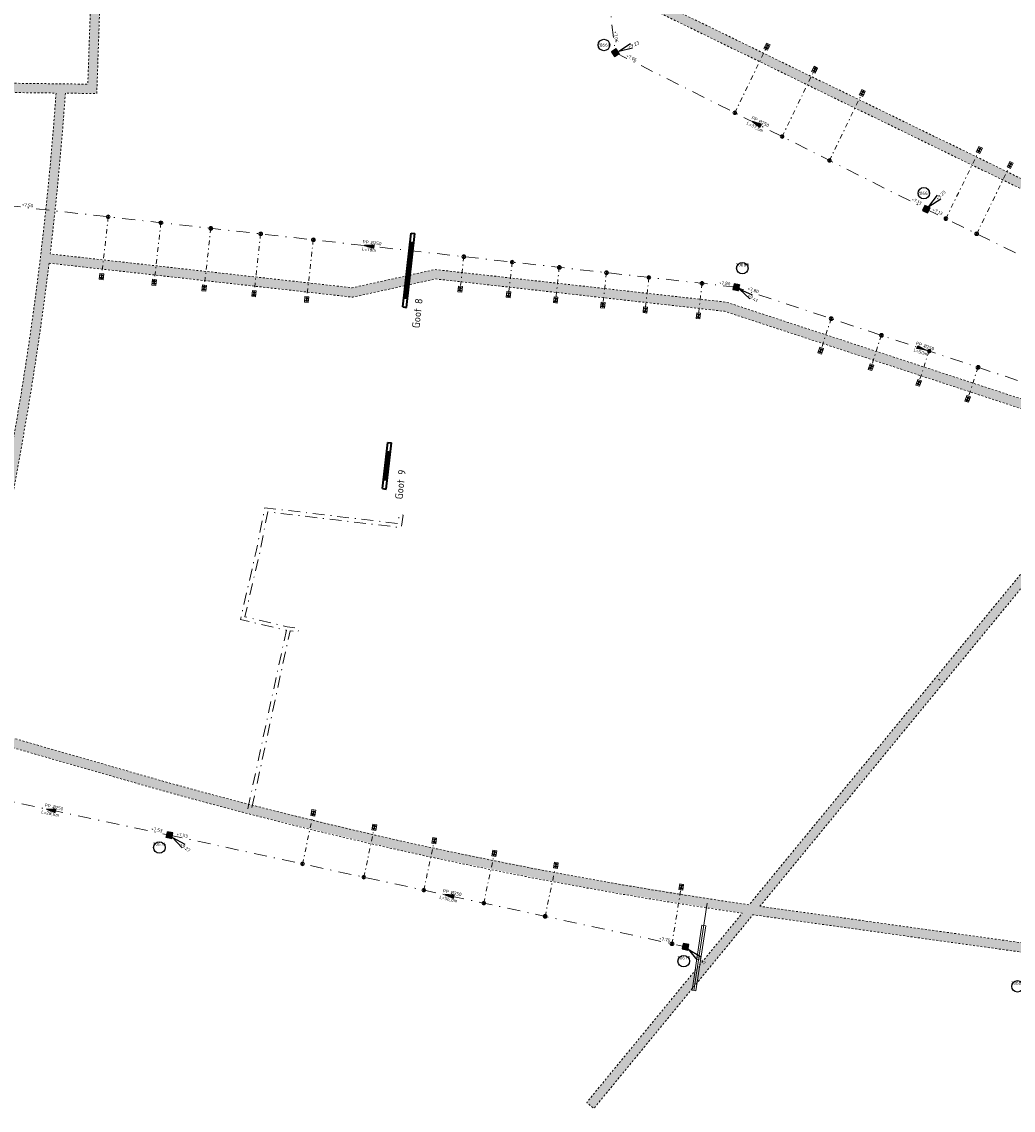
# Model space of a CAD drawing. Header units: metres. Extents: x 166295 to 169354, y 462100 to 463391.
# Tile 5 of 27: x 167524 to 167630, y 462533 to 462650. Entities that reach past the tile are written whole.
import ezdxf
from ezdxf.enums import TextEntityAlignment as Align

# ---------------------------------------------------------------- set-up
doc = ezdxf.new("R2010")
doc.units = ezdxf.units.M
doc.header["$LTSCALE"] = 0.2
for name, pattern in [('DASHDOT', [25.4, 12.7, -6.35, 0, -6.35]), ('NLCS-HIDDEN', [4, 2, -2]), ('RI-VWA_HUISAANSLUITING', [6.1, 2.5, -1.8, 0, -1.8]), ('RI-VWA_PE', [15, 7, -4, 0, -4])]:
    doc.linetypes.add(name, pattern=pattern)
for name, color, linetype, lineweight in [('B-WE-KL-ET_LS_OV-G', 8, 'KL-LS-OV-N', 18), ('B-WE-KL-MANTELBUIS-G', 7, 'DASHDOT', 18), ('B-WE-KL-TRACE_WENSTRACE-G', 8, 'NLCS-HIDDEN', 18), ('B-WE-KL-TRACE_WENSTRACE-G2', 252, 'Continuous', 35), ('B-WE-RI-VWA_HUISAANSLUITING_PP_125-G', 252, 'RI-VWA_HUISAANSLUITING', 18), ('B-WE-RI-VWA_HULPSTUK-ONTSTOPPINGSSTUK_PP_125-S', 252, 'Continuous', 20), ('B-WE-RI-VWA_HULPSTUK_INLAAT-KNEVELINLAAT_250-125-G', 252, 'Continuous', 20), ('B-WE-RI-VWA_STROOMRICHTING-S', 252, 'Continuous', 25), ('B-WE-RI-VWA_TRANSPORTLEIDING_PE_250-G', 252, 'RI-VWA_PE', 18), ('N-WE-RI-HWA_GOOT_LIJNGOOT-G', 152, 'Continuous', 35), ('N-WE-RI-HWA_GOOT_LIJNGOOT-V rooster', 152, 'Continuous', 18), ('N-WE-RI-HWA_GOOT_ROOSTERGOOT-T18', 152, 'Continuous', 18), ('N-WE-RI-VWA_PUTNUMMER-S', 32, 'Continuous', 25), ('N-WE-RI-VWA_RIOOLPUT_INSPECTIEPUT-S', 32, 'Continuous', 25)]:
    doc.layers.add(name, color=color, linetype=linetype, lineweight=lineweight)
doc.styles.add('NLCS-ISO', font='NLCS-ISO.ttf')
doc.styles.add('NLCS-ISO-M200-T18', font='NLCS-ISO.ttf', dxfattribs={"height": 0.36})
doc.linetypes.add('KL-LS-OV-N', pattern='A,4,-1,[103,NLCS.SHX,S=0.75,R=0,X=0,Y=0],-1,4,-1.5,["0V",Standard,S=1,R=0,X=0,Y=-0.5],-3', length=14.5)
pattern_1 = [(175, (0, 0), (-0.008301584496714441, -0.09488754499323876), []), (175, (-0.02886199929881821, 0.03439639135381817), (-0.008301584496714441, -0.09488754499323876), [])]

# ---------------------------------------------------------------- blocks, each defined once
blk = doc.blocks.new('*U87')
at = {"ltscale": 0.1}
blk.add_hatch(color=256, dxfattribs=at).paths.add_polyline_path([(-2.500000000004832, 0), (2.500000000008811, -0.8333333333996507), (2.500000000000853, 0.8333333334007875)])
at = {"ltscale": 0.1, "flags": 128}
blk.add_lwpolyline([(-2.500000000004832, 0), (2.500000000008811, -0.8333333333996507), (2.500000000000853, 0.8333333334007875)], close=True, dxfattribs=at)
at = {"ltscale": 0.1, "style": 'NLCS-ISO'}
for tag, p in [('MAT', (-0.5, 0.5000000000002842)), ('BOBL', (-49.6153525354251, -3.239999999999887))]:
    blk.add_attdef(tag, text='', height=1.8, dxfattribs=at).set_placement(p, align=Align.BOTTOM_RIGHT)
for tag, p in [('DIA', (0.5, 0.5000000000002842)), ('BOBR', (50.63497946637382, 0))]:
    blk.add_attdef(tag, text='', height=1.8, dxfattribs=at).set_placement(p, align=Align.BOTTOM_LEFT)
at = {"ltscale": 0.1, "style": 'NLCS-ISO', "flags": 1}
blk.add_attdef('PUTNR-L', text='', height=1.8, dxfattribs=at).set_placement((-0.8215082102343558, -5.885126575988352), align=Align.BOTTOM_RIGHT)
at = {"ltscale": 0.1, "style": 'NLCS-ISO'}
blk.add_attdef('JVA', text='', height=1.8, dxfattribs=at).set_placement((0, -0.9999999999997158), align=Align.TOP_CENTER)
at = {"ltscale": 0.1, "style": 'NLCS-ISO', "flags": 1}
blk.add_attdef('PUTNR-L', text='', height=1.8, dxfattribs=at).set_placement((1.948397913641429, -5.769780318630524), align=Align.BOTTOM_LEFT)
blk = doc.blocks.new('*U88')
at = {"ltscale": 0.1}
blk.add_hatch(color=256, dxfattribs=at).paths.add_polyline_path([(-2.500000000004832, 0), (2.500000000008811, -0.8333333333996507), (2.500000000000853, 0.8333333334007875)])
at = {"ltscale": 0.1, "flags": 128}
blk.add_lwpolyline([(-2.500000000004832, 0), (2.500000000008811, -0.8333333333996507), (2.500000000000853, 0.8333333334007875)], close=True, dxfattribs=at)
at = {"ltscale": 0.1, "style": 'NLCS-ISO'}
for tag, p in [('BOBL', (-72.91318535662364, 1.13686837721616e-13)), ('MAT', (-0.5, 0.5000000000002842))]:
    blk.add_attdef(tag, text='', height=1.8, dxfattribs=at).set_placement(p, align=Align.BOTTOM_RIGHT)
for tag, p in [('DIA', (0.5, 0.5000000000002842)), ('BOBR', (92.78438578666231, 0))]:
    blk.add_attdef(tag, text='', height=1.8, dxfattribs=at).set_placement(p, align=Align.BOTTOM_LEFT)
at = {"ltscale": 0.1, "style": 'NLCS-ISO', "flags": 1}
blk.add_attdef('PUTNR-L', text='', height=1.8, dxfattribs=at).set_placement((-0.8215082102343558, -5.885126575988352), align=Align.BOTTOM_RIGHT)
at = {"ltscale": 0.1, "style": 'NLCS-ISO'}
blk.add_attdef('JVA', text='', height=1.8, dxfattribs=at).set_placement((0, -0.9999999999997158), align=Align.TOP_CENTER)
at = {"ltscale": 0.1, "style": 'NLCS-ISO', "flags": 1}
blk.add_attdef('PUTNR-L', text='', height=1.8, dxfattribs=at).set_placement((1.948397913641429, -5.769780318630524), align=Align.BOTTOM_LEFT)
blk = doc.blocks.new('*U89')
at = {"ltscale": 0.1}
blk.add_hatch(color=256, dxfattribs=at).paths.add_polyline_path([(-2.500000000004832, 0), (2.500000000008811, -0.8333333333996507), (2.500000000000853, 0.8333333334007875)])
at = {"ltscale": 0.1, "flags": 128}
blk.add_lwpolyline([(-2.500000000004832, 0), (2.500000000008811, -0.8333333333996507), (2.500000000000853, 0.8333333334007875)], close=True, dxfattribs=at)
at = {"ltscale": 0.1, "style": 'NLCS-ISO'}
for tag, p in [('BOBL', (-87.75922415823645, 1.13686837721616e-13)), ('MAT', (-0.5, 0.5000000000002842))]:
    blk.add_attdef(tag, text='', height=1.8, dxfattribs=at).set_placement(p, align=Align.BOTTOM_RIGHT)
for tag, p in [('DIA', (0.5, 0.5000000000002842)), ('BOBR', (82.93254208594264, 0))]:
    blk.add_attdef(tag, text='', height=1.8, dxfattribs=at).set_placement(p, align=Align.BOTTOM_LEFT)
at = {"ltscale": 0.1, "style": 'NLCS-ISO', "flags": 1}
blk.add_attdef('PUTNR-L', text='', height=1.8, dxfattribs=at).set_placement((-0.8215082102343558, -5.885126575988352), align=Align.BOTTOM_RIGHT)
at = {"ltscale": 0.1, "style": 'NLCS-ISO'}
blk.add_attdef('JVA', text='', height=1.8, dxfattribs=at).set_placement((0, -0.9999999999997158), align=Align.TOP_CENTER)
at = {"ltscale": 0.1, "style": 'NLCS-ISO', "flags": 1}
blk.add_attdef('PUTNR-L', text='', height=1.8, dxfattribs=at).set_placement((1.948397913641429, -5.769780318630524), align=Align.BOTTOM_LEFT)
blk = doc.blocks.new('*U90')
at = {"ltscale": 0.1}
blk.add_hatch(color=256, dxfattribs=at).paths.add_polyline_path([(-2.500000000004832, 0), (2.500000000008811, -0.8333333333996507), (2.500000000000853, 0.8333333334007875)])
at = {"ltscale": 0.1, "flags": 128}
blk.add_lwpolyline([(-2.500000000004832, 0), (2.500000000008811, -0.8333333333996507), (2.500000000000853, 0.8333333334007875)], close=True, dxfattribs=at)
at = {"ltscale": 0.1, "style": 'NLCS-ISO'}
for tag, p in [('BOBL', (-144.1750072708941, 1.13686837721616e-13)), ('MAT', (-0.5000000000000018, 0.5000000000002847))]:
    blk.add_attdef(tag, text='', height=1.8, dxfattribs=at).set_placement(p, align=Align.BOTTOM_RIGHT)
for tag, p in [('DIA', (0.4999999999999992, 0.5000000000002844)), ('BOBR', (115.2477704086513, 0))]:
    blk.add_attdef(tag, text='', height=1.8, dxfattribs=at).set_placement(p, align=Align.BOTTOM_LEFT)
at = {"ltscale": 0.1, "style": 'NLCS-ISO', "flags": 1}
blk.add_attdef('PUTNR-L', text='', height=1.8, dxfattribs=at).set_placement((-0.8215082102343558, -5.885126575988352), align=Align.BOTTOM_RIGHT)
at = {"ltscale": 0.1, "style": 'NLCS-ISO'}
blk.add_attdef('JVA', text='', height=1.8, dxfattribs=at).set_placement((-2.465190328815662e-32, -0.9999999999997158), align=Align.TOP_CENTER)
at = {"ltscale": 0.1, "style": 'NLCS-ISO', "flags": 1}
blk.add_attdef('PUTNR-L', text='', height=1.8, dxfattribs=at).set_placement((1.948397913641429, -5.769780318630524), align=Align.BOTTOM_LEFT)
blk = doc.blocks.new('*U100')
at = {"ltscale": 0.1}
blk.add_hatch(color=256, dxfattribs=at).paths.add_polyline_path([(-2.500000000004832, 0), (2.500000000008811, -0.8333333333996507), (2.500000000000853, 0.8333333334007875)])
at = {"ltscale": 0.1, "flags": 128}
blk.add_lwpolyline([(-2.500000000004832, 0), (2.500000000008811, -0.8333333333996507), (2.500000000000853, 0.8333333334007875)], close=True, dxfattribs=at)
at = {"ltscale": 0.1, "style": 'NLCS-ISO'}
for tag, p in [('MAT', (-0.5000000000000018, 0.5000000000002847)), ('BOBL', (-69.14730850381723, -3.239999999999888))]:
    blk.add_attdef(tag, text='', height=1.8, dxfattribs=at).set_placement(p, align=Align.BOTTOM_RIGHT)
for tag, p in [('DIA', (0.4999999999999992, 0.5000000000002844)), ('BOBR', (54.86431938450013, -2.220446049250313e-16))]:
    blk.add_attdef(tag, text='', height=1.8, dxfattribs=at).set_placement(p, align=Align.BOTTOM_LEFT)
at = {"ltscale": 0.1, "style": 'NLCS-ISO', "flags": 1}
blk.add_attdef('PUTNR-L', text='', height=1.8, dxfattribs=at).set_placement((-0.8215082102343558, -5.885126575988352), align=Align.BOTTOM_RIGHT)
at = {"ltscale": 0.1, "style": 'NLCS-ISO'}
blk.add_attdef('JVA', text='', height=1.8, dxfattribs=at).set_placement((-2.465190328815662e-32, -0.9999999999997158), align=Align.TOP_CENTER)
at = {"ltscale": 0.1, "style": 'NLCS-ISO', "flags": 1}
blk.add_attdef('PUTNR-L', text='', height=1.8, dxfattribs=at).set_placement((1.948397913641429, -5.769780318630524), align=Align.BOTTOM_LEFT)
blk = doc.blocks.new('*U16')
at = {"ltscale": 0.1}
blk.add_hatch(color=256, dxfattribs=at).paths.add_polyline_path([(-2.500000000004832, 0), (2.500000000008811, -0.8333333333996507), (2.500000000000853, 0.8333333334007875)])
at = {"ltscale": 0.1, "flags": 128}
blk.add_lwpolyline([(-2.500000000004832, 0), (2.500000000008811, -0.8333333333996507), (2.500000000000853, 0.8333333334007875)], close=True, dxfattribs=at)
at = {"ltscale": 0.1, "style": 'NLCS-ISO'}
for tag, p in [('BOBL', (-182.0613505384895, 1.13686837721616e-13)), ('MAT', (-0.5000000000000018, 0.5000000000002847))]:
    blk.add_attdef(tag, text='', height=1.8, dxfattribs=at).set_placement(p, align=Align.BOTTOM_RIGHT)
for tag, p in [('DIA', (0.4999999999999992, 0.5000000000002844)), ('BOBR', (189.1491624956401, 0))]:
    blk.add_attdef(tag, text='', height=1.8, dxfattribs=at).set_placement(p, align=Align.BOTTOM_LEFT)
at = {"ltscale": 0.1, "style": 'NLCS-ISO', "flags": 1}
blk.add_attdef('PUTNR-L', text='', height=1.8, dxfattribs=at).set_placement((-0.8215082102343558, -5.885126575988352), align=Align.BOTTOM_RIGHT)
at = {"ltscale": 0.1, "style": 'NLCS-ISO'}
blk.add_attdef('JVA', text='', height=1.8, dxfattribs=at).set_placement((-2.465190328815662e-32, -0.9999999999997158), align=Align.TOP_CENTER)
at = {"ltscale": 0.1, "style": 'NLCS-ISO', "flags": 1}
blk.add_attdef('PUTNR-L', text='', height=1.8, dxfattribs=at).set_placement((1.948397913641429, -5.769780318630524), align=Align.BOTTOM_LEFT)
blk = doc.blocks.new('*U41')
at = {"ltscale": 0.1}
blk.add_hatch(color=256, dxfattribs=at).paths.add_polyline_path([(2.500000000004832, 0), (-2.500000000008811, -0.8333333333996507), (-2.500000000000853, 0.8333333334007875)])
at = {"ltscale": 0.1, "flags": 128}
blk.add_lwpolyline([(2.500000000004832, 0), (-2.500000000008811, -0.8333333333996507), (-2.500000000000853, 0.8333333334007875)], close=True, dxfattribs=at)
at = {"ltscale": 0.1, "style": 'NLCS-ISO'}
for tag, p in [('BOBL', (-92.7884460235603, 1.13686837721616e-13)), ('MAT', (-0.5, 0.5000000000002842))]:
    blk.add_attdef(tag, text='', height=1.8, dxfattribs=at).set_placement(p, align=Align.BOTTOM_RIGHT)
for tag, p in [('DIA', (0.5, 0.5000000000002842)), ('BOBR', (137.2059111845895, 0))]:
    blk.add_attdef(tag, text='', height=1.8, dxfattribs=at).set_placement(p, align=Align.BOTTOM_LEFT)
at = {"ltscale": 0.1, "style": 'NLCS-ISO', "flags": 1}
blk.add_attdef('PUTNR-L', text='', height=1.8, dxfattribs=at).set_placement((-0.8215082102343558, -5.885126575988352), align=Align.BOTTOM_RIGHT)
at = {"ltscale": 0.1, "style": 'NLCS-ISO'}
blk.add_attdef('JVA', text='', height=1.8, dxfattribs=at).set_placement((0, -0.9999999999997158), align=Align.TOP_CENTER)
at = {"ltscale": 0.1, "style": 'NLCS-ISO', "flags": 1}
blk.add_attdef('PUTNR-L', text='', height=1.8, dxfattribs=at).set_placement((1.948397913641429, -5.769780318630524), align=Align.BOTTOM_LEFT)
blk = doc.blocks.new('SRI-HULP_INLAAT_125MM-SO')
h = blk.add_hatch(color=256)
h.dxf.hatch_style = 1
h.paths.add_polyline_path([(-0.7071067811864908, 0.7071067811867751, 0.1989123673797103), (-1.000000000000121, 0, 0.1989123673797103), (-0.7071067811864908, -0.7071067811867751), (0, -1.387778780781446e-17)])
h = blk.add_hatch(color=256)
h.dxf.hatch_style = 1
h.paths.add_polyline_path([(1.000000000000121, 0, 0.1989123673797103), (0.7071067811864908, 0.7071067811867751), (0, -1.387778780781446e-17), (0.7071067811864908, -0.7071067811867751, 0.1989123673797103)])
for p, q in [((-0.7071067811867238, 0.707106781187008), (0.7071067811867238, -0.707106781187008)), ((-0.7071067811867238, -0.707106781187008), (0.7071067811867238, 0.707106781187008))]:
    blk.add_line(p, q)
blk.add_circle((0, 0), 1.000000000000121)
blk = doc.blocks.new('SRI-HULP_ONTSTOP-SO')
at = {"ltscale": 0.1}
for points in [[(-0.8736528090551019, 0.5824352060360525, 0.1480687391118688), (-1.050000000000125, 2.273736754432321e-13, 0.1480687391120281), (-0.8736528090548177, -0.5824352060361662), (-5.115907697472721e-13, -3.410605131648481e-13)], [(-2.273736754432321e-13, -3.410605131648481e-13), (0.8736528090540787, -0.5824352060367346, 0.1480687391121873), (1.04999999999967, 2.273736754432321e-13, 0.1480687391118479), (0.8736528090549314, 0.5824352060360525)]]:
    blk.add_hatch(color=256, dxfattribs=at).paths.add_polyline_path(points)
for p, q in [((0.8736528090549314, 0.5824352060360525), (-0.8736528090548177, -0.5824352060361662)), ((-0.8736528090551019, 0.5824352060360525), (0.8736528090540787, -0.5824352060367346))]:
    blk.add_line(p, q, dxfattribs=at)
at = {"flags": 128}
blk.add_lwpolyline([(-1.575000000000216, -1.049999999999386), (1.574999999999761, -1.049999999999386), (1.574999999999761, 1.050000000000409), (-1.575000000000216, 1.050000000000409)], close=True, dxfattribs=at)
at = {"ltscale": 0.1}
blk.add_circle((-2.273736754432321e-13, 2.273736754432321e-13), 1.049999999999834, dxfattribs=at)
blk = doc.blocks.new('*U138')
for q in [(8.258451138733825, 4.859062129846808), (9.234299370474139, 2.557384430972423)]:
    blk.add_line((1.841342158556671, 0.7806785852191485), q)
blk.add_circle((-6.10570076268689, 4.121222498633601), 3.090853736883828)
at = {"ltscale": 0.1, "style": 'NLCS-ISO'}
blk.add_attdef('PUTHGT', text='', height=1.8, rotation=22.97561282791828, dxfattribs=at).set_placement((7.030305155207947, 3.011009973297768), align=Align.MIDDLE_LEFT)
blk.add_attdef('PUTNR', text='', height=1.8, dxfattribs=at).set_placement((-6.10570076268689, 4.121222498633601), align=Align.MIDDLE_CENTER)
blk = doc.blocks.new('*U140')
for q in [(6.037756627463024, 7.440295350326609), (7.756901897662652, 5.625208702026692)]:
    blk.add_line((1.452069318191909, 1.375316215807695), q)
blk.add_circle((-1.291728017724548, 8.546546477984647), 3.090853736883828)
at = {"ltscale": 0.1, "style": 'NLCS-ISO'}
blk.add_attdef('PUTHGT', text='', height=1.8, rotation=43.44501253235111, dxfattribs=at).set_placement((5.533433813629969, 5.279439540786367), align=Align.MIDDLE_LEFT)
blk.add_attdef('PUTNR', text='', height=1.8, dxfattribs=at).set_placement((-1.291728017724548, 8.546546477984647), align=Align.MIDDLE_CENTER)
blk = doc.blocks.new('*U141')
for q in [(7.239389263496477, -6.277240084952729), (8.616776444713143, -4.190902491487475)]:
    blk.add_line((1.6690700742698, -1.101909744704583), q)
blk.add_circle((3.272219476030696, 10.22915742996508), 3.090853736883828)
at = {"ltscale": 0.1, "style": 'NLCS-ISO'}
blk.add_attdef('PUTNR', text='', height=1.8, dxfattribs=at).set_placement((3.272219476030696, 12.02915742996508), align=Align.MIDDLE_CENTER)
blk.add_attdef('PUTHGT', text='', height=1.8, rotation=326.567454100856, dxfattribs=at).set_placement((6.367055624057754, -4.236977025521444), align=Align.MIDDLE_LEFT)
blk = doc.blocks.new('*U145')
for q in [(6.352511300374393, -7.173430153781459), (7.991910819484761, -5.286006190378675)]:
    blk.add_line((1.50993917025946, -1.311519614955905), q)
blk.add_circle((-0.9725182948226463, -7.74280790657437), 3.090853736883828)
at = {"ltscale": 0.1, "style": 'NLCS-ISO'}
blk.add_attdef('PUTNR', text='', height=1.8, dxfattribs=at).set_placement((-0.9725182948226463, -5.94280790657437), align=Align.MIDDLE_CENTER)
blk.add_attdef('PUTHGT', text='', height=1.8, rotation=319.022712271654, dxfattribs=at).set_placement((5.755617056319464, -5.036292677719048), align=Align.MIDDLE_LEFT)
blk = doc.blocks.new('*U159')
for q in [(-1.250000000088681, -9.49999999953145), (1.250000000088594, -9.499999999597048)]:
    blk.add_line((4.02273746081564e-14, -1.999999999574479), q)
blk.add_circle((-8.312068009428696, 4.786723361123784), 3.090853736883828)
at = {"ltscale": 0.1, "style": 'NLCS-ISO'}
blk.add_attdef('PUTNR', text='', height=1.8, dxfattribs=at).set_placement((-8.312068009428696, 6.586723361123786), align=Align.MIDDLE_CENTER)
blk.add_attdef('PUTHGT', text='', height=1.8, rotation=269.9999999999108, dxfattribs=at).set_placement((0.02794546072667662, -7.647914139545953), align=Align.MIDDLE_LEFT)
blk = doc.blocks.new('*U160')
for q in [(6.709288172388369, -6.840902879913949), (8.250526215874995, -4.872506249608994)]:
    blk.add_line((1.574717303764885, -1.232990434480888), q)
blk.add_circle((-5.461145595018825, -6.64880718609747), 3.090853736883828)
at = {"ltscale": 0.1, "style": 'NLCS-ISO'}
blk.add_attdef('PUTNR', text='', height=1.8, dxfattribs=at).set_placement((-5.461145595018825, -4.848807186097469), align=Align.MIDDLE_CENTER)
blk.add_attdef('PUTHGT', text='', height=1.8, rotation=321.9393540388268, dxfattribs=at).set_placement((6.00442312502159, -4.736905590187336), align=Align.MIDDLE_LEFT)
blk = doc.blocks.new('Inspectieputdeksel 610x610')
h = blk.add_hatch()
h.set_pattern_fill('ANGLE', color=253, scale=0.2)
h.set_pattern_definition([(0, (0, 0), (0, 0.05500000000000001), [0.04000000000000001, -0.015]), (90, (0, 0), (-0.05500000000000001, 3.367778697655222e-18), [0.04000000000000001, -0.015])])
h.paths.add_polyline_path([(-0.3049999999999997, -0.3049999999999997), (0.3049999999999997, -0.3049999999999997), (0.3049999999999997, 0.3049999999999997), (-0.3049999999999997, 0.3049999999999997)])
blk.add_lwpolyline([(-0.3049999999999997, -0.3049999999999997), (0.3049999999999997, -0.3049999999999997), (0.3049999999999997, 0.3049999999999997), (-0.3049999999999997, 0.3049999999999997)], close=True)
blk.add_circle((0, 0), 0.26)

msp = doc.modelspace()

# ---------------------------------------------------------------- hatches: boundary and pattern name
at = {"layer": 'N-WE-RI-HWA_GOOT_LIJNGOOT-V rooster'}
h = msp.add_hatch(dxfattribs=at)
h.set_pattern_fill('ANSI32', color=256, scale=0.01, angle=130)
h.set_pattern_definition(pattern_1)
h.paths.add_polyline_path([(167565.9642365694, 462626.6325401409), (167565.5766606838, 462626.6759559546), (167565.4653380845, 462625.6821716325), (167565.8529139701, 462625.6387558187)])
h = msp.add_hatch(dxfattribs=at)
h.set_pattern_fill('ANSI32', color=256, scale=0.01, angle=130)
h.set_pattern_definition(pattern_1)
h.paths.add_polyline_path([(167565.7415913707, 462624.6449714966), (167565.3540154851, 462624.6883873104), (167565.2426928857, 462623.6946029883), (167565.6302687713, 462623.6511871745)])
h = msp.add_hatch(dxfattribs=at)
h.set_pattern_fill('ANSI32', color=256, scale=0.01, angle=130)
h.set_pattern_definition(pattern_1)
h.paths.add_polyline_path([(167565.8529139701, 462625.6387558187), (167565.4653380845, 462625.6821716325), (167565.3540154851, 462624.6883873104), (167565.7415913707, 462624.6449714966)])
h = msp.add_hatch(dxfattribs=at)
h.set_pattern_fill('ANSI32', color=256, scale=0.01, angle=130)
h.set_pattern_definition(pattern_1)
h.paths.add_polyline_path([(167565.6302687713, 462623.6511871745), (167565.2426928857, 462623.6946029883), (167565.1313702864, 462622.7008186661), (167565.518946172, 462622.6574028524)])
h = msp.add_hatch(dxfattribs=at)
h.set_pattern_fill('ANSI32', color=256, scale=0.01, angle=130)
h.set_pattern_definition(pattern_1)
h.paths.add_polyline_path([(167565.518946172, 462622.6574028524), (167565.1313702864, 462622.7008186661), (167565.020047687, 462621.707034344), (167565.4076235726, 462621.6636185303)])
h = msp.add_hatch(dxfattribs=at)
h.set_pattern_fill('ANSI32', color=256, scale=0.01, angle=130)
h.set_pattern_definition(pattern_1)
h.paths.add_polyline_path([(167565.4076235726, 462621.6636185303), (167565.020047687, 462621.707034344), (167564.9087250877, 462620.7132500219), (167565.2963009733, 462620.6698342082)])
h = msp.add_hatch(dxfattribs=at)
h.set_pattern_fill('ANSI32', color=256, scale=0.01, angle=130)
h.set_pattern_definition(pattern_1)
h.paths.add_polyline_path([(167563.4414191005, 462604.1111791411), (167563.0538432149, 462604.1545949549), (167562.9425206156, 462603.1608106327), (167563.3300965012, 462603.117394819)])
h = msp.add_hatch(dxfattribs=at)
h.set_pattern_fill('ANSI32', color=256, scale=0.01, angle=130)
h.set_pattern_definition(pattern_1)
h.paths.add_polyline_path([(167563.3300965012, 462603.117394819), (167562.9425206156, 462603.1608106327), (167562.8311980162, 462602.1670263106), (167563.2187739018, 462602.1236104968)])
h = msp.add_hatch(dxfattribs=at)
h.set_pattern_fill('ANSI32', color=256, scale=0.01, angle=130)
h.set_pattern_definition(pattern_1)
h.paths.add_polyline_path([(167563.2187739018, 462602.1236104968), (167562.8311980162, 462602.1670263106), (167562.7198754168, 462601.1732419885), (167563.1074513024, 462601.1298261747)])

# ---------------------------------------------------------------- linework, layer by layer
at = {"layer": 'B-WE-KL-ET_LS_OV-G', "flags": 128}
for points in [[(167622.4283731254, 462579.6946044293), (167622.5584491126, 462579.5877253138)], [(167596.1017366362, 462546.1768756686), (167597.5370438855, 462555.5709622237)]]:
    msp.add_lwpolyline(points, dxfattribs=at)
at = {"layer": 'B-WE-KL-MANTELBUIS-G', "ltscale": 0.5, "flags": 128}
msp.add_lwpolyline([(167548.0955964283, 462565.7248038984), (167552.2484474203, 462584.9361262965), (167547.308391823, 462586.0969523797), (167549.0420913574, 462593.5994399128), (167549.9270073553, 462598.1155935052), (167564.2742832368, 462596.4249948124), (167564.4091275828, 462597.3958691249), (167564.8053244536, 462597.3408414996), (167564.6165806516, 462595.9818930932), (167550.2482760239, 462597.6749696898), (167549.4333343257, 462593.5159287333), (167547.7878490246, 462586.3951833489), (167552.3329756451, 462585.3271586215), (167553.5712663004, 462585.151664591), (167553.5151380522, 462584.7556221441), (167552.6453150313, 462584.8788959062), (167548.486566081, 462565.6402892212)], close=True, dxfattribs=at)
at = {"layer": 'B-WE-KL-MANTELBUIS-G', "linetype": 'ByBlock', "ltscale": 0.5, "flags": 128}
msp.add_lwpolyline([(167595.9040309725, 462546.2070827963), (167596.9738275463, 462553.2089018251), (167597.3692388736, 462553.1484875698), (167596.2994422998, 462546.1466685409)], close=True, dxfattribs=at)
at = {"layer": 'B-WE-KL-TRACE_WENSTRACE-G', "ltscale": 0.5, "flags": 128}
for points in [[(167410.6650718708, 462818.3592539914), (167410.8315606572, 462817.3732106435), (167412.845886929, 462817.7133201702), (167420.873697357, 462815.0065535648), (167422.3219509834, 462814.5182405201, 0.09444567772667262), (167433.0421417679, 462813.041734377, -0.001561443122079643), (167438.2130450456, 462813.2918887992, -0.03151026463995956), (167534.7720763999, 462811.6886145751, -0.02225016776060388), (167602.4734430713, 462803.2438039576, 0.04121191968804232), (167606.4412021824, 462802.9008894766, 0.04101338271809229), (167610.3925346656, 462803.2103045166), (167613.7200965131, 462803.7641914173), (167607.6358939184, 462769.5208694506, 0.03697781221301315), (167499.7675601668, 462781.3576467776, 0.0239721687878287), (167490.8701120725, 462781.2458816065, 0.01276167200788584), (167481.3180008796, 462780.4221961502, -0.001382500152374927), (167480.1517472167, 462780.2948343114, -0.01500998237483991), (167467.4538975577, 462779.3280351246, -0.007234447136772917), (167461.3181135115, 462779.1346581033, 0.007721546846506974), (167438.7023777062, 462778.3998409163, 0.003041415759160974), (167429.802182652, 462777.9187128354), (167423.8062991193, 462773.5783567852, 0.07767380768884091), (167422.2718883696, 462772.0555087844), (167419.9502115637, 462771.6623409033), (167420.1171808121, 462770.6763787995), (167422.8558771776, 462771.1401674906, -0.0941133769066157), (167424.392676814, 462772.7683190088), (167430.1526939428, 462776.9379338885, -0.002941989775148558), (167438.7502821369, 462777.4009889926, -0.007721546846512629), (167461.335149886, 462778.1348032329, 0.00723444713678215), (167467.4998558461, 462778.3290917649, 0.01500998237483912), (167480.2575586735, 462779.3004481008, 0.001382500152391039), (167481.4293096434, 462779.4284102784, -0.01276167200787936), (167490.9305711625, 462780.2477109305, -0.0239721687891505), (167499.7321932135, 462780.358272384, -0.03294077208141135), (167595.8021163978, 462770.5995577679), (167586.8417417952, 462720.168463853, 0.05506159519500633), (167487.372416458, 462726.2654421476), (167472.5001605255, 462725.5391942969), (167455.8347042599, 462724.7253801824), (167455.8834785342, 462723.7265703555), (167472.9626553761, 462724.560587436), (167487.4211907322, 462725.2666323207, -0.05506302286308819), (167586.6738872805, 462719.1826487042), (167583.2355711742, 462699.3105586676, 0.0342056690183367), (167518.4159504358, 462704.6717789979), (167518.3156469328, 462704.5757524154, 0.01620695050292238), (167490.3384025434, 462704.2397624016), (167475.1043954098, 462703.5003440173), (167474.7855313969, 462676.9900938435), (167469.7861221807, 462677.0514365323), (167469.7738531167, 462676.0515118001), (167474.7733692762, 462675.9901677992), (167513.5175865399, 462675.5230555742), (167512.4419340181, 462643.913577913), (167472.8932938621, 462644.3892724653), (167472.8812666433, 462643.3893447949), (167515.6061671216, 462642.8754459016, -0.0279587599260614), (167510.7128068, 462604.7942822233), (167507.1208654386, 462604.852856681), (167506.5811693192, 462571.7572568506), (167454.4887013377, 462572.6067384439), (167455.1290405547, 462611.9019755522), (167454.1291733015, 462611.9182689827), (167453.4725408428, 462571.6231762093), (167507.5647313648, 462570.7410847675), (167508.1044274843, 462603.8366845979), (167511.5405375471, 462603.7806513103, 0.02861611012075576), (167516.6078841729, 462642.8633971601), (167527.4658491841, 462642.7327965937, -0.01284816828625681), (167525.7226909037, 462624.5532080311, -0.01549334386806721), (167522.3824006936, 462602.7867264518), (167521.8375361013, 462599.8468507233), (167517.0415756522, 462573.9697283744), (167535.4037581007, 462568.6863826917, 0.006774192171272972), (167548.3311898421, 462565.1556943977, 0.02733187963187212), (167601.3019537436, 462554.5053427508), (167584.5661018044, 462534.137168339), (167585.3387377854, 462533.5023190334), (167602.4580070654, 462554.3371270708), (167683.7486810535, 462543.0141675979), (167721.6609595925, 462537.7333749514), (167728.7972181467, 462551.1067466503), (167748.5125073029, 462548.3606085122), (167748.6504651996, 462549.3510466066), (167729.2987120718, 462552.046547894), (167736.9936008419, 462566.4667944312), (167738.6882005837, 462590.2105341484), (167739.8855045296, 462606.9864562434), (167749.7732976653, 462606.2807606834), (167757.9284266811, 462605.698726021), (167760.8571621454, 462611.1871857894), (167770.6073077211, 462629.4589902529), (167789.5822062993, 462625.2777764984), (167789.7973987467, 462626.2543481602), (167771.0962357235, 462630.3752429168), (167774.9170004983, 462637.535368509), (167785.9320102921, 462658.1775326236), (167786.9239321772, 462660.0363974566, 0.005181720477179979), (167805.9567630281, 462655.9741381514), (167806.1553498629, 462656.9542214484, -0.005108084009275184), (167787.4123696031, 462660.9517307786), (167819.5916040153, 462721.2557205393, 0.22308673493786), (167821.9338424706, 462724.9842936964, 0.003247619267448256), (167821.9737516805, 462725.3285703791, 0.1334287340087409), (167819.7948477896, 462739.1482945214), (167806.8577486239, 462767.9886396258, 0.06134239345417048), (167794.6219235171, 462788.207991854), (167807.8810033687, 462804.3448011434, -0.179073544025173), (167839.3749796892, 462822.7381416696), (168165.7408860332, 462880.1736369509), (168165.5675645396, 462881.1585022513), (167839.2016581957, 462823.72300697, 0.1790735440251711), (167807.1083673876, 462804.9796504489), (167793.9852394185, 462789.0082998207, 0.05365254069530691), (167779.3689052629, 462803.6505555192, 0.09357673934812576), (167747.7580446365, 462820.6119104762, 0.00550491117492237), (167745.7211176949, 462821.2305344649), (167725.9765075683, 462826.9904111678), (167715.4607703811, 462830.0790474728, 0.02371252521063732), (167718.1987352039, 462848.320271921, 0.03288304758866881), (167719.1144852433, 462873.8697552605), (167718.1149326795, 462873.8398441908, -0.03247746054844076), (167717.235445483, 462848.7337945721, 0.04360511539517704), (167585.81614665, 462891.946216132, 0.008075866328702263), (167560.7351838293, 462897.4067423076), (167560.935868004, 462897.9334191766), (167569.9753439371, 462921.6566793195), (167569.0408829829, 462922.0127449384), (167560.7261148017, 462900.1914125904, 0.03618447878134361), (167447.143091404, 462914.4182509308), (167447.0908465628, 462913.4196166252, -0.0361310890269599), (167560.3650124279, 462899.2437331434), (167560.0014070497, 462898.2894847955), (167548.4489479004, 462867.9711349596, 0.0009685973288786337), (167548.0987419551, 462867.0362900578, 0.01383445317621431), (167543.5008326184, 462853.5627117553), (167531.3898990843, 462858.1390204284, 0.06549704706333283), (167506.1705512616, 462864.0565634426), (167478.3269906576, 462866.840854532), (167477.2764349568, 462868.1248610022), (167450.3903603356, 462870.813405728), (167450.2908589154, 462869.818368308), (167476.7647755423, 462867.1710384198), (167477.815331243, 462865.8870319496), (167506.0710498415, 462863.0615260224, -0.06549704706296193), (167531.036426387, 462857.2035755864), (167543.2054628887, 462852.6053117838, 0.004912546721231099), (167541.7718765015, 462847.7566445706, 0.009100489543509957), (167539.3780714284, 462838.7354266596, 0.02584144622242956), (167534.3886129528, 462812.7222395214, 0.02828523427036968), (167447.5924202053, 462814.6704529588), (167447.4450646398, 462827.6632993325), (167445.1452216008, 462827.6364174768), (167445.1569093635, 462826.6364857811), (167446.4564734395, 462826.6516758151), (167446.5927501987, 462814.6356858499, 0.002744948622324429), (167438.1678437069, 462814.2908666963, 0.001561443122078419), (167432.9907019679, 462814.0404104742, -0.09444567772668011), (167422.641452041, 462815.4658264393), (167421.1931984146, 462815.954139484), (167412.9272259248, 462818.7412080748)], [(167656.2592498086, 462621.3904822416), (167707.466620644, 462683.711818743), (167682.9792043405, 462692.9595242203, 0.0402783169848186), (167599.2886354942, 462716.8241549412), (167598.6337172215, 462713.1381209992, 0.004438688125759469), (167596.0034147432, 462697.9171228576, 0.01043868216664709), (167592.5627845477, 462673.3750542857, 0.008465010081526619), (167590.5268358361, 462653.3812435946)], [(167514.517755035, 462675.5109972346), (167513.4421034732, 462643.9015477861), (167530.8850587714, 462643.6917423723), (167531.7309156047, 462668.5483685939, -0.02359344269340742), (167578.2759785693, 462665.4254589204), (167578.4877454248, 462667.4172715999, -0.003640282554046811), (167579.4859737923, 462676.1977436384, 0.02552933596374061), (167528.0100097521, 462679.4489075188), (167519.4195717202, 462679.5522340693), (167519.3702596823, 462675.4524939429)], [(167526.71534451, 462624.4322170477, -0.01549334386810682), (167523.3656561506, 462602.6044938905), (167522.8207915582, 462599.6646181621), (167518.1902078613, 462574.6798039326), (167535.6802694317, 462569.6473933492, 0.006774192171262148), (167548.5815629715, 462566.123843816, 0.02763863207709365), (167602.0442044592, 462555.4086903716), (167642.8047388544, 462605.0158258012), (167599.3866122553, 462619.2550786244), (167568.3004065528, 462622.7373203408), (167559.3864655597, 462620.7724349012)], [(167603.2024096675, 462555.2430936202), (167643.8915325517, 462604.7633184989, 0.007553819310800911), (167658.7786277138, 462601.1673089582, 0.01899447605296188), (167696.6286186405, 462594.1263560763), (167698.1125575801, 462593.9104873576, 0.005193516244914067), (167708.5502215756, 462592.5183826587), (167737.622221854, 462589.321718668), (167736.0112716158, 462566.7500268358), (167721.1074056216, 462538.8201335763), (167683.8866389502, 462544.0046056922)]]:
    msp.add_lwpolyline(points, format="xyb", close=True, dxfattribs=at)
msp.add_lwpolyline([(167598.3289029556, 462717.0037574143), (167587.6498106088, 462719.0000825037), (167584.0527763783, 462698.1682047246, 0.00923266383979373), (167580.9561158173, 462676.0270537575, 0.0002692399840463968), (167580.4154893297, 462676.0903300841), (167579.1636665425, 462664.3160772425, 0.02360479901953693), (167532.696773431, 462667.5280456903), (167531.8512102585, 462642.6800490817), (167528.4674488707, 462642.7207492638, -0.0121872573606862), (167526.8349469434, 462625.4250738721), (167559.3330687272, 462621.7846709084), (167568.2470097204, 462623.7495563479), (167574.7729662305, 462623.018526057), (167599.6003315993, 462620.2373925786), (167643.4859091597, 462605.8448362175), (167655.6064772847, 462620.5960330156), (167589.4728654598, 462652.7820500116, -0.008753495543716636), (167591.5697866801, 462673.4931865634, -0.01043963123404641), (167595.0165448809, 462698.0786402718, -0.004438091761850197), (167597.6495006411, 462713.3151013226), (167603.0810593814, 462743.8851903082), (167607.4609533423, 462768.5362627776, 0.003693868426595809), (167596.7881078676, 462770.432566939), (167587.9303291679, 462720.578906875)], format="xyb", dxfattribs=at)
at = {"layer": 'B-WE-KL-TRACE_WENSTRACE-G2', "const_width": 1, "flags": 128}
for points in [[(167614.3362088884, 462804.3736253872), (167608.0400380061, 462768.9372960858, 0.004031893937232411), (167596.3826126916, 462771.0085360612), (167587.2469183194, 462719.5907012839, -2.717001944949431e-06), (167587.2517723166, 462719.5898564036), (167583.6446864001, 462698.7423444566, 0.03435574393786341), (167518.6136876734, 462704.1688892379), (167518.5120559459, 462704.0715910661, 0.01632620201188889), (167490.3616237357, 462703.7403008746), (167475.5986990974, 462703.0237475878), (167475.2794815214, 462676.4841022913), (167514.034679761, 462676.0168576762), (167512.9250097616, 462643.4077312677), (167516.142599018, 462643.3690298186), (167528.0012357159, 462643.2263930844, -0.01322035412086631), (167526.2190177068, 462624.4927125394, -0.0154933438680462), (167522.8740284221, 462602.6956101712), (167522.3291638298, 462599.7557344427), (167517.6158917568, 462574.3247661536), (167535.5420137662, 462569.1668880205, 0.006774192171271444), (167548.4563764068, 462565.6397691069, 0.02778119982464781), (167602.251875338, 462554.8738453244), (167602.249531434, 462554.8709927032), (167683.8176600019, 462543.509386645)], [(167583.5589591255, 462698.2465917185, 0.009027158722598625), (167580.519809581, 462676.5815563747, 0.0002726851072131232), (167579.9716603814, 462676.6451623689), (167578.719849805, 462664.8710243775, 0.02359911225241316), (167532.2138528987, 462668.038453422), (167531.368134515, 462643.185895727), (167528.0012357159, 462643.2263930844, -0.01287249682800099), (167526.278584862, 462624.9842696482), (167559.3597671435, 462621.2785529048), (167568.2737081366, 462623.2434383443), (167574.7173049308, 462622.5216338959), (167599.4934719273, 462619.7462356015), (167643.6550917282, 462605.2631494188), (167656.3951393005, 462620.7682764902), (167589.9997553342, 462653.0816931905, -0.00860935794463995), (167592.0662856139, 462673.4341204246, -0.01043963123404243), (167595.5101453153, 462697.9988993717, -0.01043963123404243)], [(167514.034679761, 462676.0168576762), (167512.9250097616, 462643.4077312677), (167516.142599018, 462643.3690298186), (167528.0012357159, 462643.2263930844, -0.01322035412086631), (167526.2190177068, 462624.4927125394, -0.0154933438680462), (167522.8740284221, 462602.6956101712), (167522.3291638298, 462599.7557344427), (167517.6158917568, 462574.3247661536), (167535.5420137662, 462569.1668880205, 0.006774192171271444), (167548.4563764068, 462565.6397691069, 0.02778119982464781), (167602.251875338, 462554.8738453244), (167602.249531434, 462554.8709927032), (167683.8176600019, 462543.509386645)]]:
    msp.add_lwpolyline(points, format="xyb", dxfattribs=at)
for points in [[(167602.816091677, 462555.560518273), (167643.5052145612, 462605.0807431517)], [(167602.8267553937, 462555.5400911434), (167584.9688053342, 462533.8062802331)]]:
    msp.add_lwpolyline(points, dxfattribs=at)
at = {"layer": 'B-WE-RI-VWA_HUISAANSLUITING_PP_125-G'}
for points in [[(167600.5021812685, 462640.6123572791), (167603.9663102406, 462647.7302109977)], [(167605.594557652, 462638.0504547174), (167609.0915566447, 462645.2358474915)], [(167610.6869340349, 462635.488552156), (167614.2168030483, 462642.7414839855)], [(167623.2188314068, 462629.2178268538), (167626.8162535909, 462636.6095622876)], [(167626.529735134, 462627.5940569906), (167630.1320418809, 462634.9958288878)], [(167533.0852790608, 462629.4190916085), (167532.365578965, 462622.9942805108)], [(167538.749849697, 462628.784552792), (167538.0301496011, 462622.3597416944)], [(167544.1162850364, 462628.1834107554), (167543.3965849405, 462621.7585996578)], [(167549.4827203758, 462627.5822687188), (167548.76302028, 462621.1574576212)], [(167555.1472910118, 462626.9477299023), (167554.427590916, 462620.5229188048)], [(167571.3358375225, 462625.1343071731), (167570.9439819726, 462621.6361863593)], [(167576.5532052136, 462624.5498635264), (167576.1613496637, 462621.0517427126)], [(167581.6215052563, 462623.9821182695), (167581.2296497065, 462620.4839974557)], [(167586.6898052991, 462623.4143730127), (167586.2979497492, 462619.9162521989)], [(167591.2612131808, 462622.9022890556), (167590.8693576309, 462619.4041682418)], [(167596.9754730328, 462622.2621841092), (167596.5836174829, 462618.7640632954)], [(167610.8709451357, 462618.4640062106), (167609.7406368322, 462615.0174862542)], [(167616.2813806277, 462616.670259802), (167615.1568048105, 462613.2412192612)], [(167621.407056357, 462614.970921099), (167620.2879113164, 462611.5584400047)], [(167626.6751119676, 462613.2243785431), (167625.5615485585, 462609.8289168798)], [(167553.9911911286, 462559.8059402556), (167555.1518682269, 462565.2962319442)], [(167560.5888409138, 462558.3795912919), (167561.721628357, 462563.7379579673)], [(167567.0398762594, 462556.9849389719), (167568.1638946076, 462562.3018256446)], [(167573.4909116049, 462555.5902866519), (167574.6244455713, 462560.9521845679)], [(167580.0885613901, 462554.1639376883), (167581.2507419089, 462559.6613409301)], [(167593.7457957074, 462551.211373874), (167594.7403628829, 462557.3227673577)]]:
    msp.add_lwpolyline(points, dxfattribs=at)
at = {"layer": 'B-WE-RI-VWA_TRANSPORTLEIDING_PE_250-G', "flags": 128}
for points in [[(167584.7335451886, 462671.6366091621), (167587.6454395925, 462647.0804022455)], [(167587.6454395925, 462647.0804022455), (167621.1080530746, 462630.2458345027)], [(167600.6592709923, 462621.8495292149), (167522.0389610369, 462630.6564876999)], [(167621.1080530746, 462630.2458345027), (167654.9270768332, 462613.7047452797)], [(167648.5684034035, 462605.9659955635), (167600.6592709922, 462621.8495292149)], [(167511.6627142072, 462568.8409377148), (167539.6791714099, 462562.9000624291)], [(167539.6791714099, 462562.9000624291), (167595.2001410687, 462550.8969582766)]]:
    msp.add_lwpolyline(points, dxfattribs=at)
at = {"layer": 'N-WE-RI-HWA_GOOT_LIJNGOOT-G'}
for points in [[(167564.7974024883, 462619.7194656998), (167565.6879832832, 462627.6697402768)], [(167565.1849783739, 462619.676049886), (167566.0755591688, 462627.626324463)], [(167565.6879832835, 462627.6697402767), (167566.0755591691, 462627.6263244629)], [(167565.5766606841, 462626.6759559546), (167565.9642365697, 462626.6325401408)], [(167565.3540154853, 462624.6883873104), (167565.7415913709, 462624.6449714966)], [(167565.4653380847, 462625.6821716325), (167565.8529139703, 462625.6387558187)], [(167565.2426928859, 462623.6946029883), (167565.6302687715, 462623.6511871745)], [(167565.1313702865, 462622.7008186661), (167565.5189461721, 462622.6574028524)], [(167565.0200476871, 462621.707034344), (167565.4076235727, 462621.6636185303)], [(167564.9087250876, 462620.7132500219), (167565.2963009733, 462620.6698342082)], [(167564.7974024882, 462619.7194656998), (167565.1849783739, 462619.676049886)], [(167562.6085528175, 462600.1794576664), (167563.1651658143, 462605.148379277)], [(167562.9961287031, 462600.1360418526), (167563.5527416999, 462605.1049634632)], [(167563.1651658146, 462605.1483792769), (167563.5527417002, 462605.1049634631)], [(167563.0538432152, 462604.1545949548), (167563.4414191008, 462604.111179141)], [(167562.9425206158, 462603.1608106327), (167563.3300965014, 462603.1173948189)], [(167562.8311980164, 462602.1670263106), (167563.218773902, 462602.1236104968)], [(167562.6085528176, 462600.1794576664), (167562.9961287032, 462600.1360418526)], [(167562.719875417, 462601.1732419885), (167563.1074513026, 462601.1298261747)]]:
    msp.add_lwpolyline(points, dxfattribs=at)

# ---------------------------------------------------------------- block references
at = {"layer": 'B-WE-RI-VWA_HULPSTUK-ONTSTOPPINGSSTUK_PP_125-S'}
for p, xscale, yscale, zscale, rotation in [((167603.9663102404, 462647.7302109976), 0.2, 0.2, 0.2, 244.0486619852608), ((167609.0915566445, 462645.2358474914), 0.2, 0.2, 0.2, 244.0486619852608), ((167614.2168030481, 462642.7414839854), 0.2, 0.2, 0.2, 244.0486619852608), ((167626.8162535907, 462636.6095622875), 0.2, 0.2, 0.2, 244.0486619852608), ((167630.1320418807, 462634.9958288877), 0.2, 0.2, 0.2, 244.0486619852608), ((167532.3655789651, 462622.9942805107), 0.2, 0.2, 0.2, 83.60843674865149), ((167538.0301496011, 462622.3597416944), 0.2, 0.2, 0.2, 83.60843674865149), ((167543.3965849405, 462621.7585996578), 0.2, 0.2, 0.2, 83.60843674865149), ((167548.76302028, 462621.1574576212), 0.2, 0.2, 0.2, 83.60843674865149), ((167570.9439819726, 462621.6361863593), 0.2, 0.2, 0.2, 83.60843674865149), ((167576.1613496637, 462621.0517427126), 0.2, 0.2, 0.2, 83.60843674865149), ((167554.427590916, 462620.5229188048), 0.2, 0.2, 0.2, 83.60843674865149), ((167581.2296497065, 462620.4839974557), 0.2, 0.2, 0.2, 83.60843674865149), ((167586.2979497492, 462619.9162521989), 0.2, 0.2, 0.2, 83.60843674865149), ((167590.8693576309, 462619.4041682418), 0.2, 0.2, 0.2, 83.60843674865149), ((167596.5836174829, 462618.7640632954), 0.2, 0.2, 0.2, 83.60843674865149), ((167609.7406368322, 462615.0174862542), 0.1999999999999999, 0.1999999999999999, 0.1999999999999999, 71.8427646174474), ((167615.1568048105, 462613.2412192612), 0.1999999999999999, 0.1999999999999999, 0.1999999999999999, 71.8427646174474), ((167620.2879113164, 462611.5584400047), 0.1999999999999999, 0.1999999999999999, 0.1999999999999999, 71.8427646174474), ((167625.5615485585, 462609.8289168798), 0.1999999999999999, 0.1999999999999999, 0.1999999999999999, 71.8427646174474), ((167555.1518682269, 462565.2962319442), 0.2000000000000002, 0.2000000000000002, 0.2000000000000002, 260.7567261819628), ((167561.721628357, 462563.7379579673), 0.2000000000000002, 0.2000000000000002, 0.2000000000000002, 260.7567261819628), ((167568.1638946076, 462562.3018256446), 0.2000000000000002, 0.2000000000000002, 0.2000000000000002, 260.7567261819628), ((167574.6244455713, 462560.9521845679), 0.2000000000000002, 0.2000000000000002, 0.2000000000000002, 260.7567261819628), ((167581.2507419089, 462559.6613409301), 0.2000000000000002, 0.2000000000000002, 0.2000000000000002, 260.7567261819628), ((167594.7403628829, 462557.3227673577), 0.2000000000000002, 0.2000000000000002, 0.2000000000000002, 260.7567261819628)]:
    msp.add_blockref('SRI-HULP_ONTSTOP-SO', p, dxfattribs=dict(at, xscale=xscale, yscale=yscale, zscale=zscale, rotation=rotation))
at = {"layer": 'B-WE-RI-VWA_HULPSTUK_INLAAT-KNEVELINLAAT_250-125-G', "xscale": 0.1999999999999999, "yscale": 0.1999999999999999, "zscale": 0.1999999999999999, "rotation": 87.33560496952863}
for p in [(167600.5021812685, 462640.6123572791), (167605.5945576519, 462638.0504547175), (167610.6869340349, 462635.4885521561), (167533.0852790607, 462629.4190916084), (167623.2188314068, 462629.2178268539), (167538.7498496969, 462628.7845527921), (167544.1162850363, 462628.1834107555), (167549.4827203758, 462627.5822687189), (167555.1472910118, 462626.9477299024), (167626.529735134, 462627.5940569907), (167571.3358375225, 462625.1343071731), (167576.5532052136, 462624.5498635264), (167581.6215052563, 462623.9821182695), (167586.6898052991, 462623.4143730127), (167591.2612131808, 462622.9022890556), (167596.9754730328, 462622.2621841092), (167610.8709451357, 462618.4640062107), (167616.2813806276, 462616.670259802), (167621.4070563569, 462614.970921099), (167626.6751119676, 462613.2243785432), (167553.9911911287, 462559.8059402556), (167560.5888409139, 462558.379591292), (167567.0398762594, 462556.984938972), (167573.490911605, 462555.590286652), (167580.0885613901, 462554.1639376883), (167593.7457957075, 462551.211373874)]:
    msp.add_blockref('SRI-HULP_INLAAT_125MM-SO', p, dxfattribs=at)
at = {"layer": 'B-WE-RI-VWA_STROOMRICHTING-S', "xscale": 0.2, "yscale": 0.2, "zscale": 0.2}
for name, p, rotation, values in [('*U87', (167586.1815573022, 462659.4254228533), 276.7625995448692, {'MAT': 'PP', 'DIA': '%%c250', 'JVA': 'L=24,75m', 'BOBL': '+7.01', 'BOBR': '+7.06'}), ('*U88', (167602.841517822, 462639.435470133), 333.2936779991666, {'MAT': 'PP', 'DIA': '%%c250', 'JVA': 'L=37,5m', 'BOBL': '+7.06', 'BOBR': '+7.13'}), ('*U16', (167561.1678028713, 462626.2733189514), 353.6084367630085, {'MAT': 'PP', 'DIA': '%%c250', 'JVA': 'L=78m', 'BOBL': '+7.50', 'BOBR': '+7.80'}), ('*U89', (167638.4740033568, 462621.7520431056), 333.9364632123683, {'MAT': 'PP', 'DIA': '%%c250', 'JVA': 'L=37,6m', 'BOBL': '+7.13', 'BOBR': '+7.28'}), ('*U41', (167620.6053238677, 462615.2367231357), 341.6578565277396, {'MAT': 'PP', 'DIA': '%%c250', 'JVA': 'L=50m', 'BOBL': '+7.80', 'BOBR': '+7.60'}), ('*U100', (167526.9136512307, 462565.6069843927), 348.0278003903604, {'MAT': 'PP', 'DIA': '%%c250', 'JVA': 'L=28,6m', 'BOBL': '+7.42', 'BOBR': '+7.53'}), ('*U90', (167569.7657337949, 462556.3956345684), 347.800940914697, {'MAT': 'PP', 'DIA': '%%c250', 'JVA': 'L=56,8m', 'BOBL': '+7.53', 'BOBR': '+7.75'})]:
    msp.add_blockref(name, p, dxfattribs=dict(at, rotation=rotation)).add_auto_attribs(values)
at = {"layer": 'N-WE-RI-VWA_PUTNUMMER-S', "xscale": 0.2, "yscale": 0.2, "zscale": 0.2}
for name, p, values in [('*U138', (167587.6454395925, 462647.0804022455), {'PUTNR': '20668', 'PUTHGT': '+9.23'}), ('*U140', (167621.1080530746, 462630.2458345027), {'PUTNR': '20669', 'PUTHGT': '+9.23'}), ('*U141', (167600.6592709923, 462621.8495292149), {'PUTNR': '20683', 'PUTHGT': '+9.41'}), ('*U160', (167539.6791714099, 462562.9000624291), {'PUTNR': '20676', 'PUTHGT': '+9.27'}), ('*U145', (167595.2001410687, 462550.8969582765), {'PUTNR': '20677', 'PUTHGT': '+9.47'}), ('*U159', (167632.5891049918, 462545.6775016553), {'PUTNR': '20665', 'PUTHGT': '+9.33'})]:
    msp.add_blockref(name, p, dxfattribs=at).add_auto_attribs(values)
at = {"layer": 'N-WE-RI-VWA_RIOOLPUT_INSPECTIEPUT-S'}
for p, rotation in [((167587.6454395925, 462647.0804022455), 302.4378645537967), ((167621.1080530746, 462630.2458345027), 333.9364632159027), ((167600.6592709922, 462621.8495292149), 348.0278003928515), ((167539.6791714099, 462562.9000624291), 348.0278003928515), ((167595.2001410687, 462550.8969582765), 347.8009409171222)]:
    msp.add_blockref('Inspectieputdeksel 610x610', p, dxfattribs=dict(at, rotation=rotation))

# ---------------------------------------------------------------- texts
at = {"layer": 'N-WE-RI-HWA_GOOT_ROOSTERGOOT-T18', "style": 'NLCS-ISO-M200-T18'}
for s, rotation, p in [('Goot 8', 83.60843676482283, (167566.5668081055, 462617.4077489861)), ('Goot 9', 83.60843676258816, (167564.7379719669, 462599.0012432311))]:
    msp.add_text(s, height=0.8, rotation=rotation, dxfattribs=at).set_placement(p)

doc.saveas('drawing.dxf')
